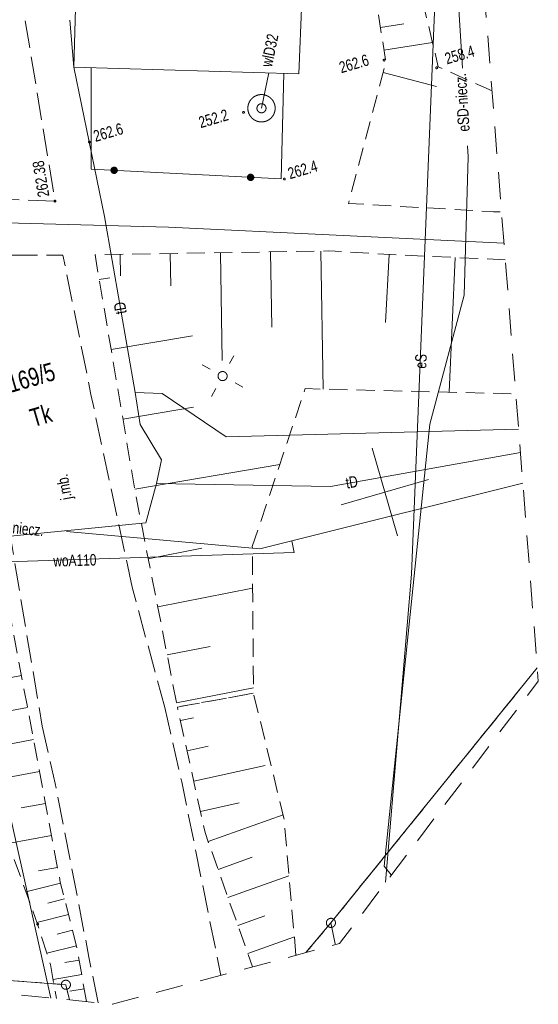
# Model space of a CAD drawing. Header units: millimetres. Extents: x -105537 to 2299296, y -162842 to 175608.
# Tile 35 of 42: x 187188 to 215662, y -94240 to -40228. Entities that reach past the tile are written whole.
import ezdxf
from ezdxf.xclip import XClip

# ---------------------------------------------------------------- set-up
doc = ezdxf.new("R2010")
doc.units = ezdxf.units.MM
doc.header["$MEASUREMENT"] = 0
doc.header["$XCLIPFRAME"] = 0
for name, pattern in [('1053', [2000, 1500, -500]), ('2216', [2500, 1500, -1000]), ('2217', [2000, 1500, -500]), ('2218', [1000, 500, -500]), ('3820', [1500, 1000, -500])]:
    doc.linetypes.add(name, pattern=pattern)
doc.layers.add('A__!REF_RYSUNKI', color=7, linetype='Continuous')
for name, color, linetype, lineweight in [('Wadowice Wałowa mdcp500_2_EGB_Budynek_Nr_pióra__7', 7, 'Continuous', 18), ('Wadowice Wałowa mdcp500_2_EGB_DzialkaEwidencyjna_Nr_pióra__3', 3, 'Continuous', 18), ('Wadowice Wałowa mdcp500_2_EGB_KonturKlasyfikacyjny_Nr_pióra__86', 86, 'Continuous', 18), ('Wadowice Wałowa mdcp500_2_EGB_KonturUzytkuGruntowego_Nr_pióra__3', 3, 'Continuous', 18), ('Wadowice Wałowa mdcp500_2_EGB_PunktGraniczny_Nr_pióra__3', 3, 'Continuous', 18), ('Wadowice Wałowa mdcp500_2_GES_PrzewodElektroenergetyczny_Nr_pióra__1', 1, 'Continuous', 18), ('Wadowice Wałowa mdcp500_2_GES_PrzewodNiezidentyfikowany_Nr_pióra__7', 7, 'Continuous', 18), ('Wadowice Wałowa mdcp500_2_GES_PrzewodTelekomunikacyjny_Nr_pióra__30', 30, 'Continuous', 18), ('Wadowice Wałowa mdcp500_2_GES_PrzewodWodociagowy_Nr_pióra__5', 5, 'Continuous', 18), ('Wadowice Wałowa mdcp500_2_GES_UrzadzeniaSiecElektroenerge_Nr_pióra__7', 7, 'Continuous', 18), ('Wadowice Wałowa mdcp500_2_GES_UrzadzeniaSiecWodociagowa_Nr_pióra__5', 5, 'Continuous', 18), ('Wadowice Wałowa mdcp500_2_GES_UrzadzeniaTowarzyszczaceLin_Nr_pióra__7', 7, 'Continuous', 18), ('Wadowice Wałowa mdcp500_2_OT_Komunikacja_Nr_pióra__7', 7, 'Continuous', 18), ('Wadowice Wałowa mdcp500_2_OT_Ogrodzenia_Nr_pióra__7', 7, 'Continuous', 18), ('Wadowice Wałowa mdcp500_2_OT_Rzedna_Nr_pióra__7', 7, 'Continuous', 18), ('Wadowice Wałowa mdcp500_2_OT_Skarpa_Nr_pióra__7', 7, 'Continuous', 18), ('Wadowice Wałowa mdcp500_2_siatka_Nr_pióra__7', 7, 'Continuous', 18), ('Wadowice Wałowa mdcp500_2_zakres_mapy_Nr_pióra__178', 178, 'Continuous', 18)]:
    doc.layers.add(name, color=color, linetype=linetype, lineweight=lineweight)
doc.styles.add('STYL_AUTOMATYCZNY_7', font='arial.ttf', dxfattribs={"width": 0.75})

# ---------------------------------------------------------------- blocks, each defined once
blk = doc.blocks.new('Rysunek_4_2', base_point=(-5551989123, -7375062639))
at = {"layer": 'Wadowice Wałowa mdcp500_2_EGB_Budynek_Nr_pióra__7', "color": 7, "linetype": 'Continuous', "lineweight": 18, "flags": 128}
blk.add_lwpolyline([(190164, -42836), (190324, -37019), (192235, -37108), (192298, -34787), (202848, -35141), (202520, -43204)], close=True, dxfattribs=at)
at = {"layer": 'Wadowice Wałowa mdcp500_2_EGB_DzialkaEwidencyjna_Nr_pióra__3', "color": 3, "linetype": 'Continuous', "lineweight": 18, "flags": 128}
for points in [[(-36345, -54422), (-12252, -55608), (2117, -55662), (4736, -55680), (19636, -55735), (32635, -56093), (45189, -56425), (61981, -56752), (64130, -56834), (83823, -57253), (96316, -57770), (103566, -57668), (117714, -57963), (131048, -58255), (136151, -58362), (156546, -58795), (174626, -59184), (180337, -92590), (184921, -92806), (189724, -93167), (189917, -94000)], [(202897, -91406), (204275, -89772), (215604, -75774)], [(215604, -75774), (204275, -89772), (204514, -90918)]]:
    blk.add_lwpolyline(points, dxfattribs=at)
at = {"layer": 'Wadowice Wałowa mdcp500_2_EGB_KonturKlasyfikacyjny_Nr_pióra__86', "color": 86, "linetype": '2217', "lineweight": 18, "flags": 128}
for points in [[(215604, -75774), (204275, -89772)], [(204275, -89772), (202897, -91406)]]:
    blk.add_lwpolyline(points, dxfattribs=at)
at = {"layer": 'Wadowice Wałowa mdcp500_2_EGB_KonturUzytkuGruntowego_Nr_pióra__3', "color": 3, "linetype": '2218', "lineweight": 18, "flags": 128}
for points in [[(204275, -89772), (215604, -75774)], [(202897, -91406), (204275, -89772)], [(184921, -92806), (189724, -93167)], [(189724, -93167), (189917, -94000)]]:
    blk.add_lwpolyline(points, dxfattribs=at)
at = {"layer": 'Wadowice Wałowa mdcp500_2_EGB_PunktGraniczny_Nr_pióra__3', "color": 3, "linetype": 'Continuous', "lineweight": 18}
for centre in [(204275, -89772), (189724, -93167)]:
    blk.add_circle(centre, 250, dxfattribs=at)
at = {"layer": 'Wadowice Wałowa mdcp500_2_GES_PrzewodElektroenergetyczny_Nr_pióra__1', "color": 1, "linetype": 'Continuous', "lineweight": 18, "flags": 128}
for points in [[(211505, -42890), (210892, -33183), (210068, -18591), (187619, 21750), (187494, 23193)], [(207267, -87532), (208691, -70644), (209947, -40239), (210140, -36110), (209890, -29746), (204761, -14284), (195921, 1619), (189242, 15536), (187970, 23192)], [(207588, -87137), (207204, -86669), (209702, -62423), (211594, -55331), (211812, -47747), (211774, -47155)]]:
    blk.add_lwpolyline(points, dxfattribs=at)
at = {"layer": 'Wadowice Wałowa mdcp500_2_GES_PrzewodNiezidentyfikowany_Nr_pióra__7', "color": 7, "linetype": 'Continuous', "lineweight": 18, "flags": 128}
blk.add_lwpolyline([(193528, -60677), (195004, -60736), (198520, -63118), (214577, -62682)], dxfattribs=at)
at = {"layer": 'Wadowice Wałowa mdcp500_2_GES_PrzewodTelekomunikacyjny_Nr_pióra__30', "color": 30, "linetype": 'Continuous', "lineweight": 18, "flags": 128}
for points in [[(194704, -65677), (194979, -64368), (193803, -62440), (193528, -60677), (191841, -51023), (190164, -42836), (189934, -40257)], [(188897, -93897), (185490, -78704), (184882, -76475), (182619, -66885), (179990, -60183), (179632, -57632), (179410, -55082)], [(214677, -63962), (204251, -65844), (194704, -65677), (194122, -67826), (186094, -68623), (181066, -67775), (179231, -59936), (175259, -58353), (173101, -58347)]]:
    blk.add_lwpolyline(points, dxfattribs=at)
at = {"layer": 'Wadowice Wałowa mdcp500_2_GES_PrzewodWodociagowy_Nr_pióra__5', "color": 5, "linetype": 'Continuous', "lineweight": 18, "flags": 128}
for points in [[(200464, -45085), (200865, -43135)], [(202138, -68813), (214810, -65652)], [(202138, -68813), (202252, -69457), (180272, -70163), (180416, -67330)], [(189753, -68306), (200380, -69252), (202138, -68813)]]:
    blk.add_lwpolyline(points, dxfattribs=at)
at = {"layer": 'Wadowice Wałowa mdcp500_2_GES_UrzadzeniaSiecElektroenerge_Nr_pióra__7', "color": 7, "linetype": 'Continuous', "lineweight": 18}
for p, q in [((198941, -58662), (198703, -59096)), ((197213, -59166), (197647, -59404)), ((197716, -60894), (197954, -60460)), ((199444, -60391), (199010, -60152))]:
    blk.add_line(p, q, dxfattribs=at)
blk.add_circle((198329, -59778), 250, dxfattribs=at)
at = {"layer": 'Wadowice Wałowa mdcp500_2_GES_UrzadzeniaSiecWodociagowa_Nr_pióra__5', "color": 5, "linetype": 'Continuous', "lineweight": 18}
for radius in [750, 250]:
    blk.add_circle((200464, -45085), radius, dxfattribs=at)
at = {"layer": 'Wadowice Wałowa mdcp500_2_GES_UrzadzeniaTowarzyszczaceLin_Nr_pióra__7', "color": 7, "linetype": 'Continuous', "lineweight": 18, "flags": 128}
blk.add_lwpolyline([(209947, -40239), (208691, -70644)], dxfattribs=at)
at = {"layer": 'Wadowice Wałowa mdcp500_2_OT_Komunikacja_Nr_pióra__7', "color": 7, "linetype": '1053', "lineweight": 18, "flags": 128}
for points in [[(176853, 23233), (178081, -9974), (175711, -11956), (171109, -15359), (166848, -15392), (165970, -15345), (168061, -22808), (169832, -23490), (172068, -24443), (174354, -25641), (176516, -27199), (178167, -28968), (179710, -31476), (180361, -32245), (181201, -40062), (182338, -49938), (189127, -50179), (187247, -38759), (186056, -29055), (186519, -27784), (187311, -26679), (188363, -25820), (188163, -24347), (187646, -17030), (186533, -16177), (185598, -15148), (184865, -13955), (183659, 17930), (183488, 23208)], [(193357, -71351), (191103, -60789), (189564, -53145), (183430, -53151), (186696, -68687), (188425, -78985)], [(195155, -77951), (193357, -71351)], [(195155, -77951), (196084, -82034), (198235, -92651)], [(191504, -94161), (190991, -91653), (189143, -82129), (188425, -78985)]]:
    blk.add_lwpolyline(points, dxfattribs=at)
at = {"layer": 'Wadowice Wałowa mdcp500_2_OT_Komunikacja_Nr_pióra__7', "color": 7, "linetype": 'Continuous', "lineweight": 18, "flags": 128}
blk.add_lwpolyline([(213777, -52481), (195356, -51614), (185038, -51339), (176434, -50981), (161808, -50648), (152006, -50577), (136100, -50034), (120218, -49682), (100081, -48955), (84530, -48454), (72369, -48185), (55571, -47620), (43016, -47247), (33436, -46934), (23815, -46695), (9954, -46275), (-5255, -45873), (-20553, -45382), (-36719, -44915), (-39766, -44799)], dxfattribs=at)
at = {"layer": 'Wadowice Wałowa mdcp500_2_OT_Ogrodzenia_Nr_pióra__7', "color": 7, "linetype": 'Continuous', "lineweight": 18, "flags": 128}
blk.add_lwpolyline([(201684, -43157), (201553, -48965), (191105, -48425), (191122, -42869)], dxfattribs=at)
at = {"layer": 'Wadowice Wałowa mdcp500_2_OT_Ogrodzenia_Nr_pióra__7', "color": 7, "linetype": 'Continuous', "lineweight": 18}
for centre, radius in [((192375, -48491), 175), ((192375, -48491), 158), ((192375, -48491), 140), ((192375, -48491), 122), ((192375, -48491), 105), ((192375, -48491), 87.5), ((192375, -48491), 70), ((192375, -48491), 52.5), ((192375, -48491), 35), ((199865, -48878), 175), ((199865, -48878), 158), ((199865, -48878), 140), ((199865, -48878), 122), ((199865, -48878), 105), ((199865, -48878), 87.5), ((199865, -48878), 70), ((199865, -48878), 52.5), ((199865, -48878), 35)]:
    blk.add_circle(centre, radius, dxfattribs=at)
at = {"layer": 'Wadowice Wałowa mdcp500_2_OT_Rzedna_Nr_pióra__7', "color": 7, "linetype": 'Continuous', "lineweight": 18}
for centre in [(207195, -42447), (210078, -42867), (199478, -45309), (191016, -46941), (201721, -48968), (189127, -50179), (188174, -89849)]:
    blk.add_circle(centre, 50, dxfattribs=at)
at = {"layer": 'Wadowice Wałowa mdcp500_2_OT_Skarpa_Nr_pióra__7', "color": 7, "linetype": '3820', "lineweight": 18, "flags": 128}
for points in [[(213121, -44124), (210168, -42820), (208619, -36251), (203514, -30989), (206353, -36516), (207292, -42564), (205236, -50308), (213200, -50759), (213643, -50772)], [(213849, -53399), (208048, -53135), (204161, -52913), (191327, -53121), (193557, -66282), (195848, -77937), (200020, -77169), (199961, -69135), (202862, -60468), (214426, -60755)], [(190852, -94095), (190371, -91312), (189420, -87548), (185855, -68589), (181102, -70400), (188174, -89849), (188877, -92050)], [(202356, -91550), (201697, -84034), (200020, -77169), (195848, -77937), (197363, -84818), (199973, -92187)], [(188877, -92050), (189203, -93928)]]:
    blk.add_lwpolyline(points, dxfattribs=at)
at = {"layer": 'Wadowice Wałowa mdcp500_2_OT_Skarpa_Nr_pióra__7', "color": 7, "linetype": 'Continuous', "lineweight": 18, "flags": 128}
for points in [[(206995, -40650), (208279, -40451)], [(207187, -41891), (209851, -41477)], [(207144, -43119), (210074, -43897)], [(203720, -52920), (203843, -60492)], [(192698, -53099), (192717, -54276)], [(195454, -53054), (195482, -54826)], [(198209, -53009), (198305, -58919)], [(200965, -52965), (201032, -57103)], [(207478, -53102), (207265, -56837)], [(211101, -53274), (210764, -60664)], [(191558, -54486), (192145, -54386)], [(192208, -58317), (196670, -57561)], [(192857, -62149), (196733, -61492)], [(193506, -65980), (201469, -64631)], [(194248, -69795), (197187, -69217)], [(194766, -72431), (199978, -71406)], [(195284, -75067), (197641, -74604)], [(187287, -76206), (185380, -76564)], [(195802, -77703), (200018, -76874)], [(187617, -77960), (184092, -78623)], [(196011, -78677), (196726, -78520)], [(187947, -79713), (186328, -80018)], [(196377, -80338), (197537, -80083)], [(188277, -81467), (185328, -82022)], [(196743, -82000), (200667, -81136)], [(188606, -83221), (187276, -83471)], [(197109, -83661), (199243, -83191)], [(197536, -85305), (201651, -83847)], [(188936, -84975), (186564, -85421)], [(198080, -86840), (199953, -86177)], [(189266, -86728), (188224, -86924)], [(198623, -88376), (201974, -87189)], [(189433, -87598), (187530, -88078)], [(189649, -88456), (188742, -88685)], [(189866, -89315), (188138, -89751)], [(199167, -89911), (200644, -89388)], [(190083, -90173), (189248, -90384)], [(199711, -91447), (202268, -90541)], [(190300, -91031), (188682, -91440)], [(190457, -91813), (189670, -91950)], [(190594, -92600), (189020, -92873)], [(190730, -93387), (189943, -93523)]]:
    blk.add_lwpolyline(points, dxfattribs=at)
at = {"layer": 'Wadowice Wałowa mdcp500_2_siatka_Nr_pióra__7', "color": 7, "linetype": 'Continuous', "lineweight": 18}
blk.add_line((207234, -66142), (207234, -66142), dxfattribs=at)
at = {"layer": 'Wadowice Wałowa mdcp500_2_siatka_Nr_pióra__7', "color": 7, "linetype": 'Continuous', "lineweight": 18, "flags": 128}
for points in [[(207933, -68542), (206535, -63741)], [(204834, -66841), (209634, -65442)]]:
    blk.add_lwpolyline(points, dxfattribs=at)
at = {"layer": 'Wadowice Wałowa mdcp500_2_zakres_mapy_Nr_pióra__178', "color": 178, "linetype": '2216', "lineweight": 18, "flags": 128}
blk.add_lwpolyline([(-40483, 56408), (-5213, 67491), (39821, 70990), (82874, 71190), (110281, 22047), (166247, 18451), (167791, 23267), (190180, 23749), (210929, -16171), (215662, -76514), (204751, -90911), (192280, -94240), (99368, -84761), (95395, -58866), (-13644, -56772), (-14810, -56089), (-36248, -54694), (-51798, -10956), (-46825, 27703)], close=True, dxfattribs=at)
at = {"layer": 'Wadowice Wałowa mdcp500_2_EGB_DzialkaEwidencyjna_Nr_pióra__3', "color": 3, "linetype": 'Continuous', "lineweight": 18, "insert": (185310, -60065), "char_height": 1000, "attachment_point": 1, "rotation": 16.2415, "style": 'STYL_AUTOMATYCZNY_7'}
blk.add_mtext('\\A1;{\\pql;\\fArial|b0|i0|c238|p0;\\W0.750000;11169/5}', dxfattribs=at)
at = {"layer": 'Wadowice Wałowa mdcp500_2_EGB_KonturUzytkuGruntowego_Nr_pióra__3', "color": 3, "linetype": 'Continuous', "lineweight": 18, "insert": (187932, -62585), "char_height": 1000, "attachment_point": 7, "rotation": 16.2415, "style": 'STYL_AUTOMATYCZNY_7'}
blk.add_mtext('\\A1;{\\pql;\\fArial|b0|i0|c238|p0;\\W0.750000;Tk}', dxfattribs=at)
at = {"layer": 'Wadowice Wałowa mdcp500_2_GES_PrzewodElektroenergetyczny_Nr_pióra__1', "color": 1, "linetype": 'Continuous', "lineweight": 18, "char_height": 625, "attachment_point": 4, "style": 'STYL_AUTOMATYCZNY_7'}
for s, insert, rotation in [('\\A1;{\\pql;\\fArial|b0|i0|c238|p0;\\W0.750000;eSD-niecz.}', (211586, -46364), 93.6147), ('\\A1;{\\pql;\\fArial|b0|i0|c238|p0;\\W0.750000;eS}', (209198, -59367), 87.4824)]:
    blk.add_mtext(s, dxfattribs=dict(at, insert=insert, rotation=rotation))
at = {"layer": 'Wadowice Wałowa mdcp500_2_GES_PrzewodTelekomunikacyjny_Nr_pióra__30', "color": 30, "linetype": 'Continuous', "lineweight": 18, "char_height": 625, "attachment_point": 4, "style": 'STYL_AUTOMATYCZNY_7'}
for insert, rotation in [((192764, -56368), 99.6457), ((205098, -65650), 9.8328)]:
    blk.add_mtext('\\A1;{\\pql;\\fArial|b0|i0|c238|p0;\\W0.750000;tD}', dxfattribs=dict(at, insert=insert, rotation=rotation))
at = {"layer": 'Wadowice Wałowa mdcp500_2_GES_PrzewodWodociagowy_Nr_pióra__5', "color": 5, "linetype": 'Continuous', "lineweight": 18, "char_height": 625, "style": 'STYL_AUTOMATYCZNY_7'}
for s, insert, attachment_point, rotation in [('\\A1;{\\pql;\\fArial|b0|i0|c238|p0;\\W0.750000;wlD32}', (200422, -42740), 1, 78.3266), ('\\A1;{\\pql;\\fArial|b0|i0|c238|p0;\\W0.750000;woD110-niecz.}', (184194, -67851), 4, 354.6419), ('\\A1;{\\pql;\\fArial|b0|i0|c238|p0;\\W0.750000;woA110}', (189034, -69922), 4, 1.5963)]:
    blk.add_mtext(s, dxfattribs=dict(at, insert=insert, attachment_point=attachment_point, rotation=rotation))
at = {"layer": 'Wadowice Wałowa mdcp500_2_OT_Komunikacja_Nr_pióra__7', "color": 7, "linetype": 'Continuous', "lineweight": 18, "insert": (189851, -66549), "char_height": 625, "attachment_point": 4, "rotation": 100.5333, "style": 'STYL_AUTOMATYCZNY_7'}
blk.add_mtext('\\A1;{\\pql;\\fArial|b0|i0|c238|p0;\\W0.750000;j.mb.}', dxfattribs=at)
at = {"layer": 'Wadowice Wałowa mdcp500_2_OT_Rzedna_Nr_pióra__7', "color": 7, "linetype": 'Continuous', "lineweight": 18, "char_height": 625, "style": 'STYL_AUTOMATYCZNY_7'}
for s, insert, attachment_point, rotation in [('\\A1;{\\pql;\\fArial|b0|i0|c238|p0;\\W0.750000;258.4}', (210467, -42083), 1, 16.2415), ('\\A1;{\\pql;\\fArial|b0|i0|c238|p0;\\W0.750000;262.6}', (204666, -42569), 1, 16.2415), ('\\A1;{\\pql;\\fArial|b0|i0|c238|p0;\\W0.750000;252.2}', (196953, -45582), 1, 16.2415), ('\\A1;{\\pql;\\fArial|b0|i0|c238|p0;\\W0.750000;262.6}', (191175, -46338), 1, 16.2415), ('\\A1;{\\pql;\\fArial|b0|i0|c238|p0;\\W0.750000;262.38}', (188830, -49899), 7, 99.3117), ('\\A1;{\\pql;\\fArial|b0|i0|c238|p0;\\W0.750000;262.4}', (201849, -48383), 1, 16.2415)]:
    blk.add_mtext(s, dxfattribs=dict(at, insert=insert, attachment_point=attachment_point, rotation=rotation))

msp = doc.modelspace()

# ---------------------------------------------------------------- block references
at = {"layer": 'A__!REF_RYSUNKI', "color": 7, "linetype": 'Continuous', "lineweight": 13}
ref = msp.add_blockref('Rysunek_4_2', (-5551989123.249, -7375062639.407), dxfattribs=at)
XClip(ref).set_block_clipping_path([(-61241.4531575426, -107607.1502755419), (18474.2309784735, -84385.0293576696), (39659.2429552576, -157107.8322890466), (251319.9927157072, -95448.5543467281), (195865.5394707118, 94912.5971797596), (119370.7429366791, 72628.7588867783), (110592.302622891, 102762.9304267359), (-104289.334739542, 40165.3698595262)])

doc.saveas('drawing.dxf')
